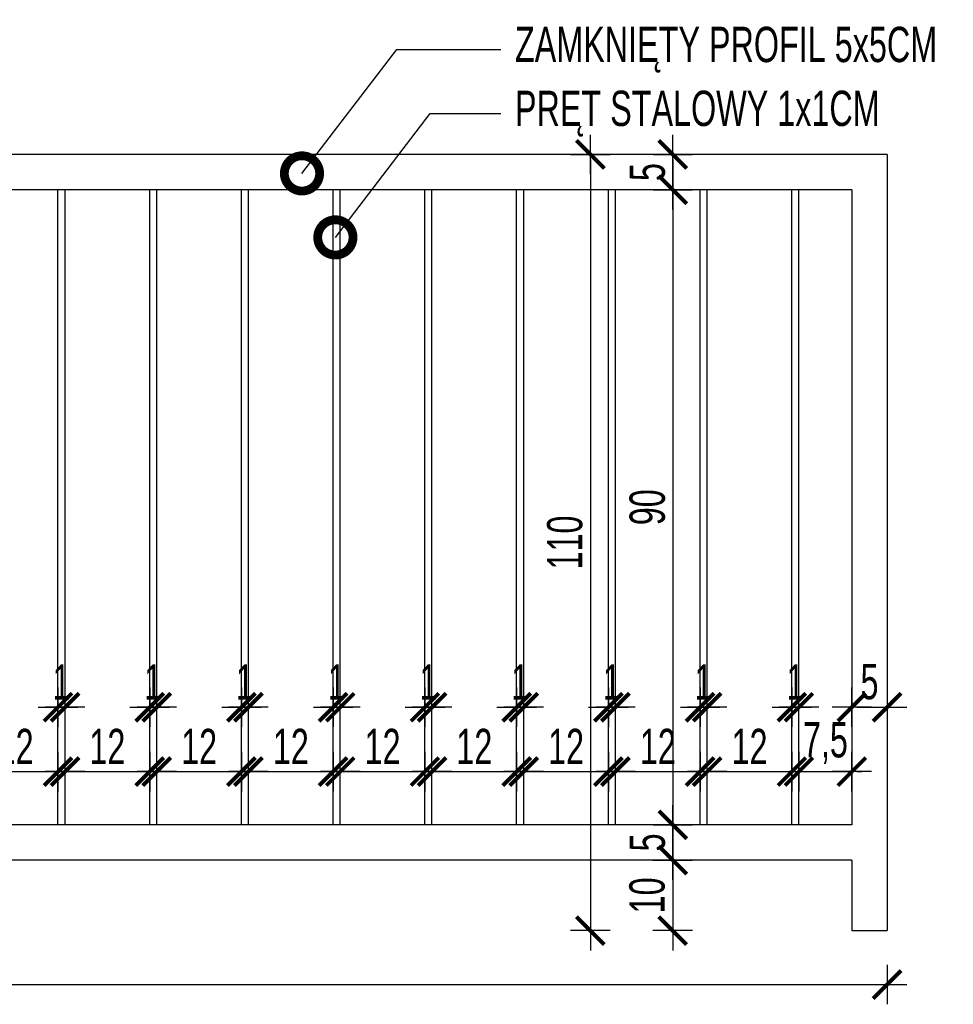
# Model space of a CAD drawing. Header units: millimetres. Extents: x 110792 to 170831, y 17890 to 25890.
# Tile 27 of 44: x 168027 to 168159, y 21018 to 21157. Entities that reach past the tile are written whole.
import ezdxf
from ezdxf import colors
from ezdxf.entities.mleader import LeaderData, LeaderLine
from ezdxf.math import Vec2, Vec3

# ---------------------------------------------------------------- set-up
doc = ezdxf.new("R2010")
doc.units = ezdxf.units.MM
doc.layers.get('DEFPOINTS').update_dxf_attribs({"lineweight": 9})
for name, color, linetype in [('_HSA_OPIS', 43, 'Continuous'), ('_HSA_WIDOKOWE_CIENKIE', 8, 'Continuous'), ('_HSA_WYM_20', 141, 'Continuous'), ('_HSA_ŚCIANY_CIENKIE', 2, 'Continuous')]:
    doc.layers.add(name, color=color, linetype=linetype)
doc.styles.add('ARIAL_20', font='Arial Narrow.ttf', dxfattribs={"width": 0.8, "height": 5})
doc.dimstyles.new('WYM_WEWN_20', dxfattribs={"dimscale": 0.7, "dimtxt": 5, "dimasz": 1, "dimexe": 10, "dimexo": 0, "dimgap": 1.5, "dimtad": 1, "dimdec": 1, "dimrnd": 1e-05, "dimtxsty": 'ARIAL_20', "dimblk": 'Wym-03', "dimcen": 0, "dimdle": 10, "dimse1": 1, "dimse2": 1, "dimclrt": 256, "dimazin": 2, "dimtfac": 1, "dimtdec": 1, "dimtix": 1, "dimtmove": 2, "dimatfit": 0, "dimfxl": 1, "dimtolj": 1, "dimtzin": 0, "dimarcsym": 0})

# ---------------------------------------------------------------- blocks, each defined once
blk = doc.blocks.new('Wym-03')
for p, q in [((0, 4), (0, -4)), ((-4, 0), (4, 0))]:
    blk.add_line(p, q)
blk.add_lwpolyline([(-2.83, -2.83, 0.8, 0.8, 0), (2.83, 2.83, 0.05, 0.05, 0)], format="xyseb")
blk = doc.blocks.new('*D419')
at = {"layer": '_HSA_WYM_20', "color": 0, "lineweight": -2, "transparency": 16777216}
blk.add_line((167864.44, 21020.68), (168149.04, 21020.68), dxfattribs=at)
at = {"layer": 'DEFPOINTS', "color": 0, "transparency": 16777216}
for p in [(167863.74, 21028.32), (168149.74, 21028.32), (168149.74, 21020.68)]:
    blk.add_point(p, dxfattribs=at)
at = {"layer": '_HSA_WYM_20', "color": 0, "lineweight": -2, "transparency": 16777216, "xscale": 0.7, "yscale": 0.7, "zscale": 0.7, "rotation": 180}
blk.add_blockref('Wym-03', (167863.74, 21020.68), dxfattribs=at)
at = {"layer": '_HSA_WYM_20', "color": 0, "lineweight": -2, "transparency": 16777216, "xscale": 0.7, "yscale": 0.7, "zscale": 0.7}
blk.add_blockref('Wym-03', (168149.74, 21020.68), dxfattribs=at)
at = {"layer": '_HSA_WYM_20', "transparency": 16777216, "insert": (168006.74, 21024.28), "char_height": 5, "attachment_point": 5, "style": 'ARIAL_20'}
blk.add_mtext('\\A1;286', dxfattribs=at)
blk = doc.blocks.new('*D525')
at = {"layer": '_HSA_WYM_20', "color": 0, "lineweight": -2, "transparency": 16777216}
blk.add_line((168119.37, 21137.62), (168119.37, 21134.02), dxfattribs=at)
at = {"layer": 'DEFPOINTS', "color": 0, "transparency": 16777216}
for p in [(168122.99, 21138.32), (168119.37, 21133.32), (168122.99, 21133.32)]:
    blk.add_point(p, dxfattribs=at)
at = {"layer": '_HSA_WYM_20', "color": 0, "lineweight": -2, "transparency": 16777216, "xscale": 0.7, "yscale": 0.7, "zscale": 0.7}
for p, rotation in [((168119.37, 21138.32), 90), ((168119.37, 21133.32), 270)]:
    blk.add_blockref('Wym-03', p, dxfattribs=dict(at, rotation=rotation))
at = {"layer": '_HSA_WYM_20', "transparency": 16777216, "insert": (168115.78, 21135.82), "char_height": 5, "attachment_point": 5, "rotation": 90, "style": 'ARIAL_20'}
blk.add_mtext('\\A1;5', dxfattribs=at)
blk = doc.blocks.new('*D526')
at = {"layer": '_HSA_WYM_20', "color": 0, "lineweight": -2, "transparency": 16777216}
blk.add_line((168119.37, 21132.62), (168119.37, 21044.02), dxfattribs=at)
at = {"layer": 'DEFPOINTS', "color": 0, "transparency": 16777216}
for p in [(168122.99, 21133.32), (168119.37, 21043.32), (168122.99, 21043.32)]:
    blk.add_point(p, dxfattribs=at)
at = {"layer": '_HSA_WYM_20', "color": 0, "lineweight": -2, "transparency": 16777216, "xscale": 0.7, "yscale": 0.7, "zscale": 0.7}
for p, rotation in [((168119.37, 21133.32), 90), ((168119.37, 21043.32), 270)]:
    blk.add_blockref('Wym-03', p, dxfattribs=dict(at, rotation=rotation))
at = {"layer": '_HSA_WYM_20', "transparency": 16777216, "insert": (168115.77, 21088.32), "char_height": 5, "attachment_point": 5, "rotation": 90, "style": 'ARIAL_20'}
blk.add_mtext('\\A1;90', dxfattribs=at)
blk = doc.blocks.new('*D527')
at = {"layer": '_HSA_WYM_20', "color": 0, "lineweight": -2, "transparency": 16777216}
blk.add_line((168119.37, 21042.62), (168119.37, 21039.02), dxfattribs=at)
at = {"layer": 'DEFPOINTS', "color": 0, "transparency": 16777216}
for p in [(168122.99, 21043.32), (168119.37, 21038.32), (168122.99, 21038.32)]:
    blk.add_point(p, dxfattribs=at)
at = {"layer": '_HSA_WYM_20', "color": 0, "lineweight": -2, "transparency": 16777216, "xscale": 0.7, "yscale": 0.7, "zscale": 0.7}
for p, rotation in [((168119.37, 21043.32), 90), ((168119.37, 21038.32), 270)]:
    blk.add_blockref('Wym-03', p, dxfattribs=dict(at, rotation=rotation))
at = {"layer": '_HSA_WYM_20', "transparency": 16777216, "insert": (168115.78, 21040.82), "char_height": 5, "attachment_point": 5, "rotation": 90, "style": 'ARIAL_20'}
blk.add_mtext('\\A1;5', dxfattribs=at)
blk = doc.blocks.new('*D528')
at = {"layer": '_HSA_WYM_20', "color": 0, "lineweight": -2, "transparency": 16777216}
blk.add_line((168119.35, 21037.62), (168119.35, 21029.02), dxfattribs=at)
at = {"layer": 'DEFPOINTS', "color": 0, "transparency": 16777216}
for p in [(168120.16, 21038.32), (168119.35, 21028.32), (168144.74, 21028.32)]:
    blk.add_point(p, dxfattribs=at)
at = {"layer": '_HSA_WYM_20', "color": 0, "lineweight": -2, "transparency": 16777216, "xscale": 0.7, "yscale": 0.7, "zscale": 0.7}
for p, rotation in [((168119.35, 21038.32), 90), ((168119.35, 21028.32), 270)]:
    blk.add_blockref('Wym-03', p, dxfattribs=dict(at, rotation=rotation))
at = {"layer": '_HSA_WYM_20', "transparency": 16777216, "insert": (168115.74, 21033.32), "char_height": 5, "attachment_point": 5, "rotation": 90, "style": 'ARIAL_20'}
blk.add_mtext('\\A1;10', dxfattribs=at)
blk = doc.blocks.new('*D529')
at = {"layer": '_HSA_WYM_20', "color": 0, "lineweight": -2, "transparency": 16777216}
blk.add_line((168107.68, 21137.62), (168107.68, 21029.02), dxfattribs=at)
at = {"layer": 'DEFPOINTS', "color": 0, "transparency": 16777216}
for p in [(168119.37, 21138.32), (168107.68, 21028.32), (168119.37, 21028.32)]:
    blk.add_point(p, dxfattribs=at)
at = {"layer": '_HSA_WYM_20', "color": 0, "lineweight": -2, "transparency": 16777216, "xscale": 0.7, "yscale": 0.7, "zscale": 0.7}
for p, rotation in [((168107.68, 21138.32), 90), ((168107.68, 21028.32), 270)]:
    blk.add_blockref('Wym-03', p, dxfattribs=dict(at, rotation=rotation))
at = {"layer": '_HSA_WYM_20', "transparency": 16777216, "insert": (168104.08, 21083.32), "char_height": 5, "attachment_point": 5, "rotation": 90, "style": 'ARIAL_20'}
blk.add_mtext('\\A1;110', dxfattribs=at)
blk = doc.blocks.new('*D678')
at = {"layer": '_HSA_WYM_20', "color": 0, "lineweight": -2, "transparency": 16777216}
blk.add_line((168020.94, 21050.86), (168031.54, 21050.86), dxfattribs=at)
at = {"layer": 'DEFPOINTS', "color": 0, "transparency": 16777216}
for p in [(168032.24, 21050.86), (168020.24, 21043.32), (168032.24, 21043.32)]:
    blk.add_point(p, dxfattribs=at)
at = {"layer": '_HSA_WYM_20', "color": 0, "lineweight": -2, "transparency": 16777216, "xscale": 0.7, "yscale": 0.7, "zscale": 0.7, "rotation": 180}
blk.add_blockref('Wym-03', (168020.24, 21050.86), dxfattribs=at)
at = {"layer": '_HSA_WYM_20', "color": 0, "lineweight": -2, "transparency": 16777216, "xscale": 0.7, "yscale": 0.7, "zscale": 0.7}
blk.add_blockref('Wym-03', (168032.24, 21050.86), dxfattribs=at)
at = {"layer": '_HSA_WYM_20', "transparency": 16777216, "insert": (168026.24, 21054.42), "char_height": 5, "attachment_point": 5, "style": 'ARIAL_20'}
blk.add_mtext('\\A1;12', dxfattribs=at)
blk = doc.blocks.new('*D679')
at = {"layer": '_HSA_WYM_20', "color": 0, "lineweight": -2, "transparency": 16777216}
for p, q in [((168031.54, 21059.98), (168030.84, 21059.98)), ((168032.24, 21059.98), (168033.24, 21059.98)), ((168033.94, 21059.98), (168034.64, 21059.98))]:
    blk.add_line(p, q, dxfattribs=at)
at = {"layer": 'DEFPOINTS', "color": 0, "transparency": 16777216}
for p in [(168033.24, 21059.98), (168032.24, 21043.32), (168033.24, 21043.32)]:
    blk.add_point(p, dxfattribs=at)
at = {"layer": '_HSA_WYM_20', "color": 0, "lineweight": -2, "transparency": 16777216, "xscale": 0.7, "yscale": 0.7, "zscale": 0.7}
blk.add_blockref('Wym-03', (168032.24, 21059.98), dxfattribs=at)
at = {"layer": '_HSA_WYM_20', "color": 0, "lineweight": -2, "transparency": 16777216, "xscale": 0.7, "yscale": 0.7, "zscale": 0.7, "rotation": 180}
blk.add_blockref('Wym-03', (168033.24, 21059.98), dxfattribs=at)
at = {"layer": '_HSA_WYM_20', "transparency": 16777216, "insert": (168032.74, 21063.55), "char_height": 5, "attachment_point": 5, "style": 'ARIAL_20'}
blk.add_mtext('\\A1;1', dxfattribs=at)
blk = doc.blocks.new('*D680')
at = {"layer": '_HSA_WYM_20', "color": 0, "lineweight": -2, "transparency": 16777216}
blk.add_line((168033.94, 21050.86), (168044.54, 21050.86), dxfattribs=at)
at = {"layer": 'DEFPOINTS', "color": 0, "transparency": 16777216}
for p in [(168045.24, 21050.86), (168033.24, 21043.32), (168045.24, 21043.32)]:
    blk.add_point(p, dxfattribs=at)
at = {"layer": '_HSA_WYM_20', "color": 0, "lineweight": -2, "transparency": 16777216, "xscale": 0.7, "yscale": 0.7, "zscale": 0.7, "rotation": 180}
blk.add_blockref('Wym-03', (168033.24, 21050.86), dxfattribs=at)
at = {"layer": '_HSA_WYM_20', "color": 0, "lineweight": -2, "transparency": 16777216, "xscale": 0.7, "yscale": 0.7, "zscale": 0.7}
blk.add_blockref('Wym-03', (168045.24, 21050.86), dxfattribs=at)
at = {"layer": '_HSA_WYM_20', "transparency": 16777216, "insert": (168039.24, 21054.42), "char_height": 5, "attachment_point": 5, "style": 'ARIAL_20'}
blk.add_mtext('\\A1;12', dxfattribs=at)
blk = doc.blocks.new('*D681')
at = {"layer": '_HSA_WYM_20', "color": 0, "lineweight": -2, "transparency": 16777216}
for p, q in [((168044.54, 21059.98), (168043.84, 21059.98)), ((168045.24, 21059.98), (168046.24, 21059.98)), ((168046.94, 21059.98), (168047.64, 21059.98))]:
    blk.add_line(p, q, dxfattribs=at)
at = {"layer": 'DEFPOINTS', "color": 0, "transparency": 16777216}
for p in [(168046.24, 21059.98), (168045.24, 21043.32), (168046.24, 21043.32)]:
    blk.add_point(p, dxfattribs=at)
at = {"layer": '_HSA_WYM_20', "color": 0, "lineweight": -2, "transparency": 16777216, "xscale": 0.7, "yscale": 0.7, "zscale": 0.7}
blk.add_blockref('Wym-03', (168045.24, 21059.98), dxfattribs=at)
at = {"layer": '_HSA_WYM_20', "color": 0, "lineweight": -2, "transparency": 16777216, "xscale": 0.7, "yscale": 0.7, "zscale": 0.7, "rotation": 180}
blk.add_blockref('Wym-03', (168046.24, 21059.98), dxfattribs=at)
at = {"layer": '_HSA_WYM_20', "transparency": 16777216, "insert": (168045.74, 21063.55), "char_height": 5, "attachment_point": 5, "style": 'ARIAL_20'}
blk.add_mtext('\\A1;1', dxfattribs=at)
blk = doc.blocks.new('*D682')
at = {"layer": '_HSA_WYM_20', "color": 0, "lineweight": -2, "transparency": 16777216}
blk.add_line((168046.94, 21050.86), (168057.54, 21050.86), dxfattribs=at)
at = {"layer": 'DEFPOINTS', "color": 0, "transparency": 16777216}
for p in [(168058.24, 21050.86), (168046.24, 21043.32), (168058.24, 21043.32)]:
    blk.add_point(p, dxfattribs=at)
at = {"layer": '_HSA_WYM_20', "color": 0, "lineweight": -2, "transparency": 16777216, "xscale": 0.7, "yscale": 0.7, "zscale": 0.7, "rotation": 180}
blk.add_blockref('Wym-03', (168046.24, 21050.86), dxfattribs=at)
at = {"layer": '_HSA_WYM_20', "color": 0, "lineweight": -2, "transparency": 16777216, "xscale": 0.7, "yscale": 0.7, "zscale": 0.7}
blk.add_blockref('Wym-03', (168058.24, 21050.86), dxfattribs=at)
at = {"layer": '_HSA_WYM_20', "transparency": 16777216, "insert": (168052.24, 21054.42), "char_height": 5, "attachment_point": 5, "style": 'ARIAL_20'}
blk.add_mtext('\\A1;12', dxfattribs=at)
blk = doc.blocks.new('*D683')
at = {"layer": '_HSA_WYM_20', "color": 0, "lineweight": -2, "transparency": 16777216}
for p, q in [((168057.54, 21059.98), (168056.84, 21059.98)), ((168058.24, 21059.98), (168059.24, 21059.98)), ((168059.94, 21059.98), (168060.64, 21059.98))]:
    blk.add_line(p, q, dxfattribs=at)
at = {"layer": 'DEFPOINTS', "color": 0, "transparency": 16777216}
for p in [(168059.24, 21059.98), (168058.24, 21043.32), (168059.24, 21043.32)]:
    blk.add_point(p, dxfattribs=at)
at = {"layer": '_HSA_WYM_20', "color": 0, "lineweight": -2, "transparency": 16777216, "xscale": 0.7, "yscale": 0.7, "zscale": 0.7}
blk.add_blockref('Wym-03', (168058.24, 21059.98), dxfattribs=at)
at = {"layer": '_HSA_WYM_20', "color": 0, "lineweight": -2, "transparency": 16777216, "xscale": 0.7, "yscale": 0.7, "zscale": 0.7, "rotation": 180}
blk.add_blockref('Wym-03', (168059.24, 21059.98), dxfattribs=at)
at = {"layer": '_HSA_WYM_20', "transparency": 16777216, "insert": (168058.74, 21063.55), "char_height": 5, "attachment_point": 5, "style": 'ARIAL_20'}
blk.add_mtext('\\A1;1', dxfattribs=at)
blk = doc.blocks.new('*D684')
at = {"layer": '_HSA_WYM_20', "color": 0, "lineweight": -2, "transparency": 16777216}
blk.add_line((168059.94, 21050.86), (168070.54, 21050.86), dxfattribs=at)
at = {"layer": 'DEFPOINTS', "color": 0, "transparency": 16777216}
for p in [(168071.24, 21050.86), (168059.24, 21043.32), (168071.24, 21043.32)]:
    blk.add_point(p, dxfattribs=at)
at = {"layer": '_HSA_WYM_20', "color": 0, "lineweight": -2, "transparency": 16777216, "xscale": 0.7, "yscale": 0.7, "zscale": 0.7, "rotation": 180}
blk.add_blockref('Wym-03', (168059.24, 21050.86), dxfattribs=at)
at = {"layer": '_HSA_WYM_20', "color": 0, "lineweight": -2, "transparency": 16777216, "xscale": 0.7, "yscale": 0.7, "zscale": 0.7}
blk.add_blockref('Wym-03', (168071.24, 21050.86), dxfattribs=at)
at = {"layer": '_HSA_WYM_20', "transparency": 16777216, "insert": (168065.24, 21054.42), "char_height": 5, "attachment_point": 5, "style": 'ARIAL_20'}
blk.add_mtext('\\A1;12', dxfattribs=at)
blk = doc.blocks.new('*D685')
at = {"layer": '_HSA_WYM_20', "color": 0, "lineweight": -2, "transparency": 16777216}
for p, q in [((168070.54, 21059.98), (168069.84, 21059.98)), ((168071.24, 21059.98), (168072.24, 21059.98)), ((168072.94, 21059.98), (168073.64, 21059.98))]:
    blk.add_line(p, q, dxfattribs=at)
at = {"layer": 'DEFPOINTS', "color": 0, "transparency": 16777216}
for p in [(168072.24, 21059.98), (168071.24, 21043.32), (168072.24, 21043.32)]:
    blk.add_point(p, dxfattribs=at)
at = {"layer": '_HSA_WYM_20', "color": 0, "lineweight": -2, "transparency": 16777216, "xscale": 0.7, "yscale": 0.7, "zscale": 0.7}
blk.add_blockref('Wym-03', (168071.24, 21059.98), dxfattribs=at)
at = {"layer": '_HSA_WYM_20', "color": 0, "lineweight": -2, "transparency": 16777216, "xscale": 0.7, "yscale": 0.7, "zscale": 0.7, "rotation": 180}
blk.add_blockref('Wym-03', (168072.24, 21059.98), dxfattribs=at)
at = {"layer": '_HSA_WYM_20', "transparency": 16777216, "insert": (168071.74, 21063.55), "char_height": 5, "attachment_point": 5, "style": 'ARIAL_20'}
blk.add_mtext('\\A1;1', dxfattribs=at)
blk = doc.blocks.new('*D686')
at = {"layer": '_HSA_WYM_20', "color": 0, "lineweight": -2, "transparency": 16777216}
blk.add_line((168072.94, 21050.86), (168083.54, 21050.86), dxfattribs=at)
at = {"layer": 'DEFPOINTS', "color": 0, "transparency": 16777216}
for p in [(168084.24, 21050.86), (168072.24, 21043.32), (168084.24, 21043.32)]:
    blk.add_point(p, dxfattribs=at)
at = {"layer": '_HSA_WYM_20', "color": 0, "lineweight": -2, "transparency": 16777216, "xscale": 0.7, "yscale": 0.7, "zscale": 0.7, "rotation": 180}
blk.add_blockref('Wym-03', (168072.24, 21050.86), dxfattribs=at)
at = {"layer": '_HSA_WYM_20', "color": 0, "lineweight": -2, "transparency": 16777216, "xscale": 0.7, "yscale": 0.7, "zscale": 0.7}
blk.add_blockref('Wym-03', (168084.24, 21050.86), dxfattribs=at)
at = {"layer": '_HSA_WYM_20', "transparency": 16777216, "insert": (168078.24, 21054.42), "char_height": 5, "attachment_point": 5, "style": 'ARIAL_20'}
blk.add_mtext('\\A1;12', dxfattribs=at)
blk = doc.blocks.new('*D687')
at = {"layer": '_HSA_WYM_20', "color": 0, "lineweight": -2, "transparency": 16777216}
for p, q in [((168083.54, 21059.98), (168082.84, 21059.98)), ((168084.24, 21059.98), (168085.24, 21059.98)), ((168085.94, 21059.98), (168086.64, 21059.98))]:
    blk.add_line(p, q, dxfattribs=at)
at = {"layer": 'DEFPOINTS', "color": 0, "transparency": 16777216}
for p in [(168085.24, 21059.98), (168084.24, 21043.32), (168085.24, 21043.32)]:
    blk.add_point(p, dxfattribs=at)
at = {"layer": '_HSA_WYM_20', "color": 0, "lineweight": -2, "transparency": 16777216, "xscale": 0.7, "yscale": 0.7, "zscale": 0.7}
blk.add_blockref('Wym-03', (168084.24, 21059.98), dxfattribs=at)
at = {"layer": '_HSA_WYM_20', "color": 0, "lineweight": -2, "transparency": 16777216, "xscale": 0.7, "yscale": 0.7, "zscale": 0.7, "rotation": 180}
blk.add_blockref('Wym-03', (168085.24, 21059.98), dxfattribs=at)
at = {"layer": '_HSA_WYM_20', "transparency": 16777216, "insert": (168084.74, 21063.55), "char_height": 5, "attachment_point": 5, "style": 'ARIAL_20'}
blk.add_mtext('\\A1;1', dxfattribs=at)
blk = doc.blocks.new('*D688')
at = {"layer": '_HSA_WYM_20', "color": 0, "lineweight": -2, "transparency": 16777216}
blk.add_line((168085.94, 21050.86), (168096.54, 21050.86), dxfattribs=at)
at = {"layer": 'DEFPOINTS', "color": 0, "transparency": 16777216}
for p in [(168097.24, 21050.86), (168085.24, 21043.32), (168097.24, 21043.32)]:
    blk.add_point(p, dxfattribs=at)
at = {"layer": '_HSA_WYM_20', "color": 0, "lineweight": -2, "transparency": 16777216, "xscale": 0.7, "yscale": 0.7, "zscale": 0.7, "rotation": 180}
blk.add_blockref('Wym-03', (168085.24, 21050.86), dxfattribs=at)
at = {"layer": '_HSA_WYM_20', "color": 0, "lineweight": -2, "transparency": 16777216, "xscale": 0.7, "yscale": 0.7, "zscale": 0.7}
blk.add_blockref('Wym-03', (168097.24, 21050.86), dxfattribs=at)
at = {"layer": '_HSA_WYM_20', "transparency": 16777216, "insert": (168091.24, 21054.42), "char_height": 5, "attachment_point": 5, "style": 'ARIAL_20'}
blk.add_mtext('\\A1;12', dxfattribs=at)
blk = doc.blocks.new('*D689')
at = {"layer": '_HSA_WYM_20', "color": 0, "lineweight": -2, "transparency": 16777216}
for p, q in [((168096.54, 21059.98), (168095.84, 21059.98)), ((168097.24, 21059.98), (168098.24, 21059.98)), ((168098.94, 21059.98), (168099.64, 21059.98))]:
    blk.add_line(p, q, dxfattribs=at)
at = {"layer": 'DEFPOINTS', "color": 0, "transparency": 16777216}
for p in [(168098.24, 21059.98), (168097.24, 21043.32), (168098.24, 21043.32)]:
    blk.add_point(p, dxfattribs=at)
at = {"layer": '_HSA_WYM_20', "color": 0, "lineweight": -2, "transparency": 16777216, "xscale": 0.7, "yscale": 0.7, "zscale": 0.7}
blk.add_blockref('Wym-03', (168097.24, 21059.98), dxfattribs=at)
at = {"layer": '_HSA_WYM_20', "color": 0, "lineweight": -2, "transparency": 16777216, "xscale": 0.7, "yscale": 0.7, "zscale": 0.7, "rotation": 180}
blk.add_blockref('Wym-03', (168098.24, 21059.98), dxfattribs=at)
at = {"layer": '_HSA_WYM_20', "transparency": 16777216, "insert": (168097.74, 21063.55), "char_height": 5, "attachment_point": 5, "style": 'ARIAL_20'}
blk.add_mtext('\\A1;1', dxfattribs=at)
blk = doc.blocks.new('*D690')
at = {"layer": '_HSA_WYM_20', "color": 0, "lineweight": -2, "transparency": 16777216}
blk.add_line((168098.94, 21050.86), (168109.54, 21050.86), dxfattribs=at)
at = {"layer": 'DEFPOINTS', "color": 0, "transparency": 16777216}
for p in [(168110.24, 21050.86), (168098.24, 21043.32), (168110.24, 21043.32)]:
    blk.add_point(p, dxfattribs=at)
at = {"layer": '_HSA_WYM_20', "color": 0, "lineweight": -2, "transparency": 16777216, "xscale": 0.7, "yscale": 0.7, "zscale": 0.7, "rotation": 180}
blk.add_blockref('Wym-03', (168098.24, 21050.86), dxfattribs=at)
at = {"layer": '_HSA_WYM_20', "color": 0, "lineweight": -2, "transparency": 16777216, "xscale": 0.7, "yscale": 0.7, "zscale": 0.7}
blk.add_blockref('Wym-03', (168110.24, 21050.86), dxfattribs=at)
at = {"layer": '_HSA_WYM_20', "transparency": 16777216, "insert": (168104.24, 21054.42), "char_height": 5, "attachment_point": 5, "style": 'ARIAL_20'}
blk.add_mtext('\\A1;12', dxfattribs=at)
blk = doc.blocks.new('*D691')
at = {"layer": '_HSA_WYM_20', "color": 0, "lineweight": -2, "transparency": 16777216}
for p, q in [((168109.54, 21059.98), (168108.84, 21059.98)), ((168110.24, 21059.98), (168111.24, 21059.98)), ((168111.94, 21059.98), (168112.64, 21059.98))]:
    blk.add_line(p, q, dxfattribs=at)
at = {"layer": 'DEFPOINTS', "color": 0, "transparency": 16777216}
for p in [(168111.24, 21059.98), (168110.24, 21043.32), (168111.24, 21043.32)]:
    blk.add_point(p, dxfattribs=at)
at = {"layer": '_HSA_WYM_20', "color": 0, "lineweight": -2, "transparency": 16777216, "xscale": 0.7, "yscale": 0.7, "zscale": 0.7}
blk.add_blockref('Wym-03', (168110.24, 21059.98), dxfattribs=at)
at = {"layer": '_HSA_WYM_20', "color": 0, "lineweight": -2, "transparency": 16777216, "xscale": 0.7, "yscale": 0.7, "zscale": 0.7, "rotation": 180}
blk.add_blockref('Wym-03', (168111.24, 21059.98), dxfattribs=at)
at = {"layer": '_HSA_WYM_20', "transparency": 16777216, "insert": (168110.74, 21063.55), "char_height": 5, "attachment_point": 5, "style": 'ARIAL_20'}
blk.add_mtext('\\A1;1', dxfattribs=at)
blk = doc.blocks.new('*D692')
at = {"layer": '_HSA_WYM_20', "color": 0, "lineweight": -2, "transparency": 16777216}
blk.add_line((168111.94, 21050.86), (168122.54, 21050.86), dxfattribs=at)
at = {"layer": 'DEFPOINTS', "color": 0, "transparency": 16777216}
for p in [(168123.24, 21050.86), (168111.24, 21043.32), (168123.24, 21043.32)]:
    blk.add_point(p, dxfattribs=at)
at = {"layer": '_HSA_WYM_20', "color": 0, "lineweight": -2, "transparency": 16777216, "xscale": 0.7, "yscale": 0.7, "zscale": 0.7, "rotation": 180}
blk.add_blockref('Wym-03', (168111.24, 21050.86), dxfattribs=at)
at = {"layer": '_HSA_WYM_20', "color": 0, "lineweight": -2, "transparency": 16777216, "xscale": 0.7, "yscale": 0.7, "zscale": 0.7}
blk.add_blockref('Wym-03', (168123.24, 21050.86), dxfattribs=at)
at = {"layer": '_HSA_WYM_20', "transparency": 16777216, "insert": (168117.24, 21054.42), "char_height": 5, "attachment_point": 5, "style": 'ARIAL_20'}
blk.add_mtext('\\A1;12', dxfattribs=at)
blk = doc.blocks.new('*D693')
at = {"layer": '_HSA_WYM_20', "color": 0, "lineweight": -2, "transparency": 16777216}
for p, q in [((168122.54, 21059.98), (168121.84, 21059.98)), ((168123.24, 21059.98), (168124.24, 21059.98)), ((168124.94, 21059.98), (168125.64, 21059.98))]:
    blk.add_line(p, q, dxfattribs=at)
at = {"layer": 'DEFPOINTS', "color": 0, "transparency": 16777216}
for p in [(168124.24, 21059.98), (168123.24, 21043.32), (168124.24, 21043.32)]:
    blk.add_point(p, dxfattribs=at)
at = {"layer": '_HSA_WYM_20', "color": 0, "lineweight": -2, "transparency": 16777216, "xscale": 0.7, "yscale": 0.7, "zscale": 0.7}
blk.add_blockref('Wym-03', (168123.24, 21059.98), dxfattribs=at)
at = {"layer": '_HSA_WYM_20', "color": 0, "lineweight": -2, "transparency": 16777216, "xscale": 0.7, "yscale": 0.7, "zscale": 0.7, "rotation": 180}
blk.add_blockref('Wym-03', (168124.24, 21059.98), dxfattribs=at)
at = {"layer": '_HSA_WYM_20', "transparency": 16777216, "insert": (168123.74, 21063.55), "char_height": 5, "attachment_point": 5, "style": 'ARIAL_20'}
blk.add_mtext('\\A1;1', dxfattribs=at)
blk = doc.blocks.new('*D694')
at = {"layer": '_HSA_WYM_20', "color": 0, "lineweight": -2, "transparency": 16777216}
blk.add_line((168124.94, 21050.86), (168135.54, 21050.86), dxfattribs=at)
at = {"layer": 'DEFPOINTS', "color": 0, "transparency": 16777216}
for p in [(168136.24, 21050.86), (168124.24, 21043.32), (168136.24, 21043.32)]:
    blk.add_point(p, dxfattribs=at)
at = {"layer": '_HSA_WYM_20', "color": 0, "lineweight": -2, "transparency": 16777216, "xscale": 0.7, "yscale": 0.7, "zscale": 0.7, "rotation": 180}
blk.add_blockref('Wym-03', (168124.24, 21050.86), dxfattribs=at)
at = {"layer": '_HSA_WYM_20', "color": 0, "lineweight": -2, "transparency": 16777216, "xscale": 0.7, "yscale": 0.7, "zscale": 0.7}
blk.add_blockref('Wym-03', (168136.24, 21050.86), dxfattribs=at)
at = {"layer": '_HSA_WYM_20', "transparency": 16777216, "insert": (168130.24, 21054.42), "char_height": 5, "attachment_point": 5, "style": 'ARIAL_20'}
blk.add_mtext('\\A1;12', dxfattribs=at)
blk = doc.blocks.new('*D695')
at = {"layer": '_HSA_WYM_20', "color": 0, "lineweight": -2, "transparency": 16777216}
for p, q in [((168135.54, 21059.98), (168134.84, 21059.98)), ((168136.24, 21059.98), (168137.24, 21059.98)), ((168137.94, 21059.98), (168138.64, 21059.98))]:
    blk.add_line(p, q, dxfattribs=at)
at = {"layer": 'DEFPOINTS', "color": 0, "transparency": 16777216}
for p in [(168137.24, 21059.98), (168136.24, 21043.32), (168137.24, 21043.32)]:
    blk.add_point(p, dxfattribs=at)
at = {"layer": '_HSA_WYM_20', "color": 0, "lineweight": -2, "transparency": 16777216, "xscale": 0.7, "yscale": 0.7, "zscale": 0.7}
blk.add_blockref('Wym-03', (168136.24, 21059.98), dxfattribs=at)
at = {"layer": '_HSA_WYM_20', "color": 0, "lineweight": -2, "transparency": 16777216, "xscale": 0.7, "yscale": 0.7, "zscale": 0.7, "rotation": 180}
blk.add_blockref('Wym-03', (168137.24, 21059.98), dxfattribs=at)
at = {"layer": '_HSA_WYM_20', "transparency": 16777216, "insert": (168136.74, 21063.55), "char_height": 5, "attachment_point": 5, "style": 'ARIAL_20'}
blk.add_mtext('\\A1;1', dxfattribs=at)
blk = doc.blocks.new('*D696')
at = {"layer": '_HSA_WYM_20', "color": 0, "lineweight": -2, "transparency": 16777216}
for p, q in [((168136.54, 21050.86), (168135.84, 21050.86)), ((168137.24, 21050.86), (168144.74, 21050.86)), ((168145.44, 21050.86), (168146.14, 21050.86))]:
    blk.add_line(p, q, dxfattribs=at)
at = {"layer": 'DEFPOINTS', "color": 0, "transparency": 16777216}
for p in [(168144.74, 21050.86), (168137.24, 21043.32), (168144.74, 21043.32)]:
    blk.add_point(p, dxfattribs=at)
at = {"layer": '_HSA_WYM_20', "color": 0, "lineweight": -2, "transparency": 16777216, "xscale": 0.7, "yscale": 0.7, "zscale": 0.7}
blk.add_blockref('Wym-03', (168137.24, 21050.86), dxfattribs=at)
at = {"layer": '_HSA_WYM_20', "color": 0, "lineweight": -2, "transparency": 16777216, "xscale": 0.7, "yscale": 0.7, "zscale": 0.7, "rotation": 180}
blk.add_blockref('Wym-03', (168144.74, 21050.86), dxfattribs=at)
at = {"layer": '_HSA_WYM_20', "transparency": 16777216, "insert": (168140.99, 21054.91), "char_height": 5, "attachment_point": 5, "style": 'ARIAL_20'}
blk.add_mtext('\\A1;7,5', dxfattribs=at)
blk = doc.blocks.new('*D697')
at = {"layer": '_HSA_WYM_20', "color": 0, "lineweight": -2, "transparency": 16777216}
blk.add_line((168145.44, 21059.98), (168149.04, 21059.98), dxfattribs=at)
at = {"layer": 'DEFPOINTS', "color": 0, "transparency": 16777216}
for p in [(168149.74, 21059.98), (168144.74, 21043.32), (168149.74, 21043.32)]:
    blk.add_point(p, dxfattribs=at)
at = {"layer": '_HSA_WYM_20', "color": 0, "lineweight": -2, "transparency": 16777216, "xscale": 0.7, "yscale": 0.7, "zscale": 0.7, "rotation": 180}
blk.add_blockref('Wym-03', (168144.74, 21059.98), dxfattribs=at)
at = {"layer": '_HSA_WYM_20', "color": 0, "lineweight": -2, "transparency": 16777216, "xscale": 0.7, "yscale": 0.7, "zscale": 0.7}
blk.add_blockref('Wym-03', (168149.74, 21059.98), dxfattribs=at)
at = {"layer": '_HSA_WYM_20', "transparency": 16777216, "insert": (168147.24, 21063.58), "char_height": 5, "attachment_point": 5, "style": 'ARIAL_20'}
blk.add_mtext('\\A1;5', dxfattribs=at)
blk = doc.blocks.new('_DotSmall')
at = {"color": 0, "linetype": 'ByBlock', "const_width": 0.5}
blk.add_lwpolyline([(-0.0625, 0, 1), (0.0625, 0, 1)], format="xyb", close=True, dxfattribs=at)

msp = doc.modelspace()

# ---------------------------------------------------------------- linework, layer by layer
at = {"layer": '_HSA_WIDOKOWE_CIENKIE'}
for p, q in [((168032.24, 21043.32), (168032.24, 21133.32)), ((168033.24, 21043.32), (168033.24, 21133.32)), ((168045.24, 21043.32), (168045.24, 21133.32)), ((168046.24, 21043.32), (168046.24, 21133.32)), ((168058.24, 21043.32), (168058.24, 21133.32)), ((168059.24, 21043.32), (168059.24, 21133.32)), ((168071.24, 21043.32), (168071.24, 21133.32)), ((168072.24, 21043.32), (168072.24, 21133.32)), ((168084.24, 21043.32), (168084.24, 21133.32)), ((168085.24, 21043.32), (168085.24, 21133.32)), ((168097.24, 21043.32), (168097.24, 21133.32)), ((168098.24, 21043.32), (168098.24, 21133.32)), ((168110.24, 21043.32), (168110.24, 21133.32)), ((168111.24, 21043.32), (168111.24, 21133.32)), ((168123.24, 21043.32), (168123.24, 21133.32)), ((168124.24, 21043.32), (168124.24, 21133.32)), ((168136.24, 21043.32), (168136.24, 21133.32)), ((168137.24, 21043.32), (168137.24, 21133.32))]:
    msp.add_line(p, q, dxfattribs=at)
at = {"layer": '_HSA_ŚCIANY_CIENKIE', "ltscale": 10}
for p, q in [((168149.74, 21138.32), (167863.74, 21138.32)), ((168149.74, 21138.32), (168149.74, 21028.32)), ((168144.74, 21133.32), (167868.74, 21133.32)), ((168144.74, 21133.32), (168144.74, 21043.32)), ((168144.74, 21043.32), (167868.74, 21043.32)), ((168144.74, 21038.32), (167868.74, 21038.32)), ((168144.74, 21038.32), (168144.74, 21028.32)), ((168144.74, 21028.32), (168149.74, 21028.32))]:
    msp.add_line(p, q, dxfattribs=at)

# ---------------------------------------------------------------- dimensions: what is measured, and where the dimension line sits
at = {"layer": '_HSA_WYM_20'}
for p1, p2, distance, picture, middle in [((168119.37, 21138.32), (168119.37, 21028.32), -11.69, '*D529', (168104.08, 21083.32)), ((168122.99, 21138.32), (168122.99, 21133.32), -3.62, '*D525', (168115.78, 21135.82)), ((168032.24, 21043.32), (168033.24, 21043.32), 16.67, '*D679', (168032.74, 21063.55)), ((168045.24, 21043.32), (168046.24, 21043.32), 16.67, '*D681', (168045.74, 21063.55)), ((168058.24, 21043.32), (168059.24, 21043.32), 16.67, '*D683', (168058.74, 21063.55)), ((168071.24, 21043.32), (168072.24, 21043.32), 16.67, '*D685', (168071.74, 21063.55)), ((168084.24, 21043.32), (168085.24, 21043.32), 16.67, '*D687', (168084.74, 21063.55)), ((168097.24, 21043.32), (168098.24, 21043.32), 16.67, '*D689', (168097.74, 21063.55)), ((168110.24, 21043.32), (168111.24, 21043.32), 16.67, '*D691', (168110.74, 21063.55)), ((168123.24, 21043.32), (168124.24, 21043.32), 16.67, '*D693', (168123.74, 21063.55)), ((168136.24, 21043.32), (168137.24, 21043.32), 16.67, '*D695', (168136.74, 21063.55)), ((168144.74, 21043.32), (168149.74, 21043.32), 16.67, '*D697', (168147.24, 21063.58)), ((168020.24, 21043.32), (168032.24, 21043.32), 7.55, '*D678', (168026.24, 21054.42)), ((168033.24, 21043.32), (168045.24, 21043.32), 7.55, '*D680', (168039.24, 21054.42)), ((168046.24, 21043.32), (168058.24, 21043.32), 7.55, '*D682', (168052.24, 21054.42)), ((168059.24, 21043.32), (168071.24, 21043.32), 7.55, '*D684', (168065.24, 21054.42)), ((168072.24, 21043.32), (168084.24, 21043.32), 7.55, '*D686', (168078.24, 21054.42)), ((168085.24, 21043.32), (168097.24, 21043.32), 7.55, '*D688', (168091.24, 21054.42)), ((168098.24, 21043.32), (168110.24, 21043.32), 7.55, '*D690', (168104.24, 21054.42)), ((168111.24, 21043.32), (168123.24, 21043.32), 7.55, '*D692', (168117.24, 21054.42)), ((168124.24, 21043.32), (168136.24, 21043.32), 7.55, '*D694', (168130.24, 21054.42)), ((168137.24, 21043.32), (168144.74, 21043.32), 7.55, '*D696', (168140.99, 21054.91)), ((167863.74, 21028.32), (168149.74, 21028.32), -7.64, '*D419', (168006.74, 21024.28))]:
    dim = msp.add_aligned_dim(p1=p1, p2=p2, distance=distance, dimstyle='WYM_WEWN_20', dxfattribs=at)
    dim.commit()
    dim.dimension.update_dxf_attribs({"geometry": picture, "text_midpoint": middle})
for base, p1, p2, picture, middle in [((168119.37, 21043.32), (168122.99, 21133.32), (168122.99, 21043.32), '*D526', (168115.77, 21088.32)), ((168119.37, 21038.32), (168122.99, 21043.32), (168122.99, 21038.32), '*D527', (168115.78, 21040.82)), ((168119.35, 21028.32), (168120.16, 21038.32), (168144.74, 21028.32), '*D528', (168115.74, 21033.32))]:
    dim = msp.add_linear_dim(base=base, p1=p1, p2=p2, angle=90, dimstyle='WYM_WEWN_20', dxfattribs=at)
    dim.commit()
    dim.dimension.update_dxf_attribs({"geometry": picture, "text_midpoint": middle})

# ---------------------------------------------------------------- leaders
at = {"layer": '_HSA_OPIS'}
ml = msp.add_multileader_mtext('Standard', dxfattribs=at)
ml.set_content('ZAMKNIĘTY PROFIL 5x5CM', color=256, style='ARIAL_20')
ml.set_leader_properties()
ml.set_arrow_properties(name='DOTSMALL')
ml.build(insert=Vec2(0, 0))
ml.multileader.update_dxf_attribs({"dogleg_length": 10, "arrow_head_size": 10})
ctx = ml.context
ctx.base_point, ctx.char_height, ctx.arrow_head_size, ctx.plane_origin = Vec3(168095, 21153.19), 5, 10, Vec3(168825.82, 22044.94)
notes = []
notes.append((ctx, [(0, (1, 1, 0), (168080.27, 21153.19), (1, 0), 14.73, [(0, [(168066.82, 21135.63)], 0, [])])]))
ctx.mtext.insert, ctx.mtext.rotation, ctx.mtext.width, ctx.mtext.defined_height = Vec3(168097, 21156.41), -6.283185, 62.1142, 21.23
ml = msp.add_multileader_mtext('Standard', dxfattribs=at)
ml.set_content('PRĘT STALOWY 1x1CM', color=256, style='ARIAL_20')
ml.set_leader_properties()
ml.set_arrow_properties(name='DOTSMALL')
ml.build(insert=Vec2(0, 0))
ml.multileader.update_dxf_attribs({"dogleg_length": 10, "arrow_head_size": 10})
ctx = ml.context
ctx.base_point, ctx.char_height, ctx.arrow_head_size, ctx.plane_origin = Vec3(168095, 21144.12), 5, 10, Vec3(168830.55, 22035.87)
notes.append((ctx, [(0, (1, 1, 0), (168085, 21144.12), (1, 0), 10, [(0, [(168071.55, 21126.56)], 0, [])])]))
ctx.mtext.insert, ctx.mtext.rotation, ctx.mtext.width, ctx.mtext.defined_height = Vec3(168097, 21147.35), -6.283185, 62.1142, 21.23
for ctx, leaders in notes:
    for number, flags, end, landing, length, lines in leaders:
        leader = LeaderData()
        leader.index, (leader.has_last_leader_line, leader.has_dogleg_vector, leader.attachment_direction) = number, flags
        leader.last_leader_point, leader.dogleg_vector, leader.dogleg_length = Vec3(end), Vec3(landing), length
        for number, points, colour, breaks in lines:
            line = LeaderLine()
            line.index, line.vertices, line.color, line.breaks = number, Vec3.list(points), colors.encode_raw_color(colour), breaks
            leader.lines.append(line)
        ctx.leaders.append(leader)

doc.saveas('drawing.dxf')
